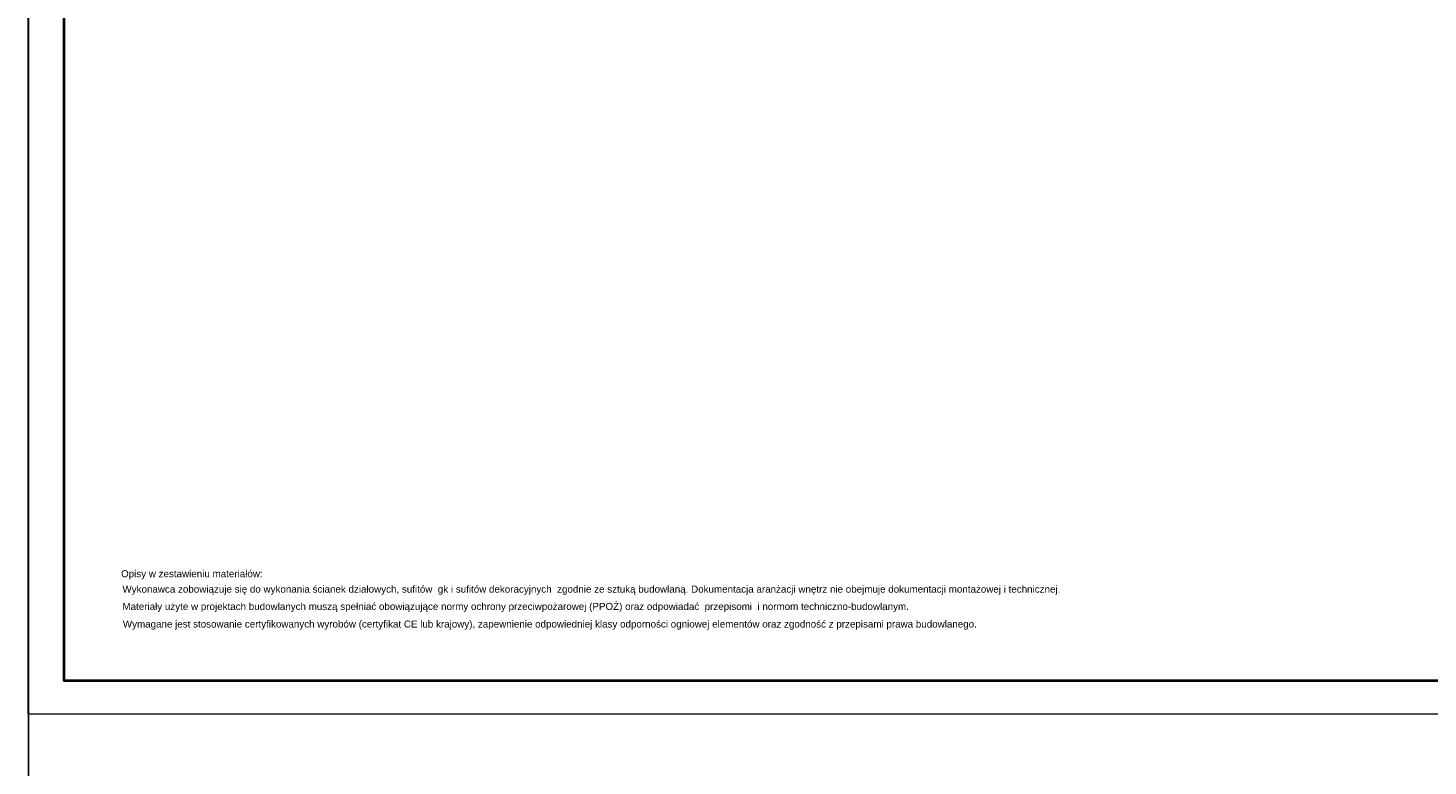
# Model space of a CAD drawing. Header units: centimetres. Extents: x -15121 to 30567, y -60641 to 0.
# Tile 3 of 256: x 641 to 2229, y -26701 to -25864. Entities that reach past the tile are written whole.
import ezdxf

# ---------------------------------------------------------------- set-up
doc = ezdxf.new("R2010")
doc.units = ezdxf.units.CM
doc.header["$LTSCALE"] = 60
doc.layers.add('A Obramowanie', color=7, linetype='Continuous', lineweight=15, plot=False)
doc.layers.add('A Ramka', color=5, linetype='Continuous', lineweight=40)
doc.layers.add('A tabelka ogólna 25', color=7, linetype='Continuous', lineweight=20)
doc.layers.add('AIKA lampy i wyłaczniki2', color=150, linetype='Continuous')
doc.layers.add('AIKA widokowe', color=7, linetype='Continuous')
doc.styles.add('Annotative', font='arial.ttf')

msp = doc.modelspace()

# ---------------------------------------------------------------- linework, layer by layer
at = {"layer": 'A Obramowanie', "transparency": 33554610}
msp.add_lwpolyline([(641.4988, -24408.9094), (641.4988, -26642.0487), (3689.6487, -26642.0487), (3689.6487, -24408.9094)], close=True, dxfattribs=at)
at = {"layer": 'A Ramka', "transparency": 33554610}
msp.add_lwpolyline([(682.0538, -24446.5044), (682.0538, -26604.4537), (3652.0538, -26604.4537), (3652.0538, -24446.5044)], close=True, dxfattribs=at)
at = {"layer": 'AIKA lampy i wyłaczniki2'}
msp.add_lwpolyline([(642.021, -19414.363), (30566.6882, -19414.363), (30566.6882, -35369.3094), (642.021, -35369.3094)], close=True, dxfattribs=at)
at = {"layer": 'AIKA lampy i wyłaczniki2', "color": 2}
msp.add_lwpolyline([(642.021, -23816.6307), (17422.067, -23816.6307), (17422.067, -28369.2106), (642.021, -28369.2106)], close=True, dxfattribs=at)
at = {"layer": 'AIKA widokowe', "color": 2}
msp.add_lwpolyline([(642.021, -23816.6307), (17422.067, -23816.6307), (17422.067, -27792.3999), (642.021, -27792.3999)], close=True, dxfattribs=at)

# ---------------------------------------------------------------- texts
at = {"layer": 'A tabelka ogólna 25', "transparency": 33554610, "style": 'Annotative'}
for s, height, p in [('Opisy w zestawieniu materiałów: ', 7.954545, (747.0187, -26487.1788)), (' Wykonawca zobowiązuje się do wykonania ścianek działowych, sufitów  gk i sufitów dekoracyjnych  zgodnie ze sztuką budowlaną. Dokumentacja aranżacji wnętrz nie obejmuje dokumentacji montażowej i technicznej.', 7.9545455, (745.5441, -26504.6568)), ('Materiały użyte w projektach budowlanych muszą spełniać obowiązujące normy ochrony przeciwpożarowej (PPOŻ) oraz odpowiadać  przepisomi  i normom techniczno-budowlanym.', 7.9545455, (748.5738, -26524.2427)), ('Wymagane jest stosowanie certyfikowanych wyrobów (certyfikat CE lub krajowy), zapewnienie odpowiedniej klasy odporności ogniowej elementów oraz zgodność z przepisami prawa budowlanego. ', 7.9545455, (749.0611, -26544.2243))]:
    msp.add_text(s, height=height, dxfattribs=at).set_placement(p)

doc.saveas('drawing.dxf')
